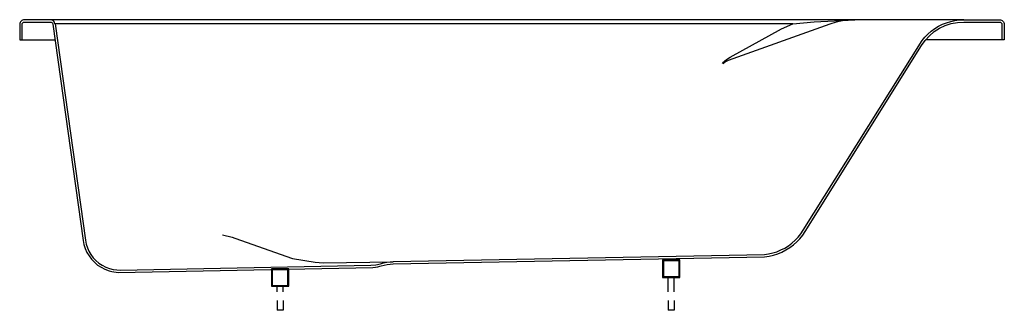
# Model space of a CAD drawing. Extents: x 0 to 1.7, y 0.01 to 0.51.
import ezdxf

# ---------------------------------------------------------------- set-up
doc = ezdxf.new("R2010")
doc.units = 0
doc.header["$MEASUREMENT"] = 0
doc.layers.add('BLOCKS', color=3, linetype='Continuous')

# ---------------------------------------------------------------- blocks, each defined once
blk = doc.blocks.new('NIVELADOR-1')
at = {"layer": 'BLOCKS'}
for p, q in [((9.7, 45), (9.7, 70)), ((19.7, 45), (19.7, 70)), ((9.7, 30), (9.7, 13.1)), ((19.7, 30), (19.7, 13.1)), ((19.7, 13.1), (9.7, 13.1))]:
    blk.add_line(p, q, dxfattribs=at)
for points in [[(-0.3, 100), (-0.3, 70), (29.7, 70), (29.7, 100)], [(1.2, 98.5), (1.2, 71.5), (28.2, 71.5), (28.2, 98.5)]]:
    blk.add_lwpolyline(points, close=True, dxfattribs=at)

msp = doc.modelspace()

# ---------------------------------------------------------------- linework, layer by layer
at = {"layer": 'BLOCKS'}
for p, q in [((0.4447, 0.045), (0.4447, 0.0545)), ((0.4547, 0.045), (0.4547, 0.0545)), ((0.4447, 0.03), (0.4447, 0.0131)), ((0.4547, 0.03), (0.4547, 0.0131)), ((0.4547, 0.0131), (0.4447, 0.0131))]:
    msp.add_line(p, q, dxfattribs=at)
for points in [[(1.6299, 0.5146), (0.008, 0.5146, 0.414214), (0, 0.5066), (0, 0.4796), (0.0609, 0.4796)], [(0.004, 0.4796), (0.004, 0.5066, -0.414214), (0.008, 0.5106), (0.053, 0.5106, -0.373885), (0.057, 0.5072), (0.1095, 0.1336), (0.1109, 0.1265), (0.1131, 0.1197), (0.116, 0.1131), (0.1197, 0.1069), (0.124, 0.1012), (0.129, 0.096), (0.1345, 0.0913), (0.1405, 0.0873), (0.1468, 0.084), (0.147, 0.084), (0.1545, 0.0812), (0.159, 0.08), (0.1625, 0.0793), (0.1665, 0.0788), (0.1702, 0.0784), (0.61, 0.087), (0.6141, 0.0875), (0.6183, 0.0882), (0.6219, 0.0891), (0.624, 0.0897), (0.6241, 0.0897), (0.6293, 0.0911), (0.6346, 0.0921), (0.6398, 0.0928), (0.645, 0.0931), (1.2861, 0.1054), (1.2938, 0.1065), (1.3014, 0.1082), (1.3087, 0.1106), (1.3159, 0.1135), (1.3229, 0.1172), (1.3296, 0.1213), (1.3359, 0.1259), (1.3417, 0.131), (1.347, 0.1366), (1.3519, 0.1426), (1.3563, 0.1492), (1.557, 0.4702), (1.5633, 0.479), (1.5707, 0.487), (1.579, 0.494), (1.5882, 0.4998), (1.598, 0.5045), (1.6084, 0.5079), (1.619, 0.5099), (1.6299, 0.5106), (1.692, 0.5106, -0.414214), (1.696, 0.5066), (1.696, 0.4796), (1.5638, 0.4796)], [(1.3347, 0.5077), (0.061, 0.5077), (0.1135, 0.1342), (0.1148, 0.1275), (0.1168, 0.1211), (0.1196, 0.115), (0.123, 0.1092), (0.1271, 0.1038), (0.1317, 0.0989), (0.1369, 0.0945), (0.1425, 0.0908), (0.1485, 0.0877), (0.1548, 0.0853), (0.1613, 0.0836), (0.168, 0.0827), (0.1739, 0.0825), (0.6064, 0.0909), (0.6147, 0.0917), (0.6229, 0.0936), (0.6284, 0.095), (0.6339, 0.0961), (0.6394, 0.0968), (0.645, 0.0971), (1.2857, 0.1094), (1.2931, 0.1105), (1.3003, 0.1121), (1.3074, 0.1143), (1.3142, 0.1172), (1.3209, 0.1206), (1.3274, 0.1246), (1.3333, 0.129), (1.3389, 0.1339), (1.344, 0.1393), (1.3487, 0.145), (1.353, 0.1513), (1.5579, 0.4786), (1.5627, 0.4845), (1.5679, 0.4899), (1.5737, 0.4949), (1.5798, 0.4994), (1.5863, 0.5033), (1.593, 0.5067), (1.6001, 0.5095), (1.6074, 0.5118), (1.6148, 0.5133), (1.6223, 0.5143), (1.6299, 0.5146), (1.692, 0.5146, -0.414214), (1.7, 0.5066), (1.7, 0.4796), (1.696, 0.4796)]]:
    msp.add_lwpolyline(points, format="xyb", dxfattribs=at)
for points in [[(1.2134, 0.4392), (1.2152, 0.4415), (1.2173, 0.4435), (1.2218, 0.4469), (1.2264, 0.4501), (1.3152, 0.499), (1.3347, 0.5077), (1.3719, 0.511), (1.4417, 0.5146)], [(1.4416, 0.5146), (1.4311, 0.5141), (1.4205, 0.5126), (1.4095, 0.5102), (1.3985, 0.5072), (1.2232, 0.4441), (1.2199, 0.4424), (1.2167, 0.4405), (1.2156, 0.4397), (1.2145, 0.4386)], [(0.35, 0.1436), (0.3669, 0.1392), (0.3713, 0.1375), (0.4708, 0.1027), (0.5104, 0.0961), (0.5237, 0.0953), (0.6446, 0.097)]]:
    msp.add_lwpolyline(points, dxfattribs=at)
for points in [[(0.4347, 0.0845), (0.4347, 0.0545), (0.4647, 0.0545), (0.4647, 0.0845)], [(0.4362, 0.083), (0.4362, 0.056), (0.4632, 0.056), (0.4632, 0.083)]]:
    msp.add_lwpolyline(points, close=True, dxfattribs=at)
msp.add_arc((0.053, 0.5066), 0.008, 8, 90, dxfattribs=at)

# ---------------------------------------------------------------- block references
at = {"layer": 'BLOCKS', "lineweight": 0, "xscale": 0.001, "yscale": 0.001, "zscale": 0.001}
msp.add_blockref('NIVELADOR-1', (1.1102, 0), dxfattribs=at)

doc.saveas('drawing.dxf')
